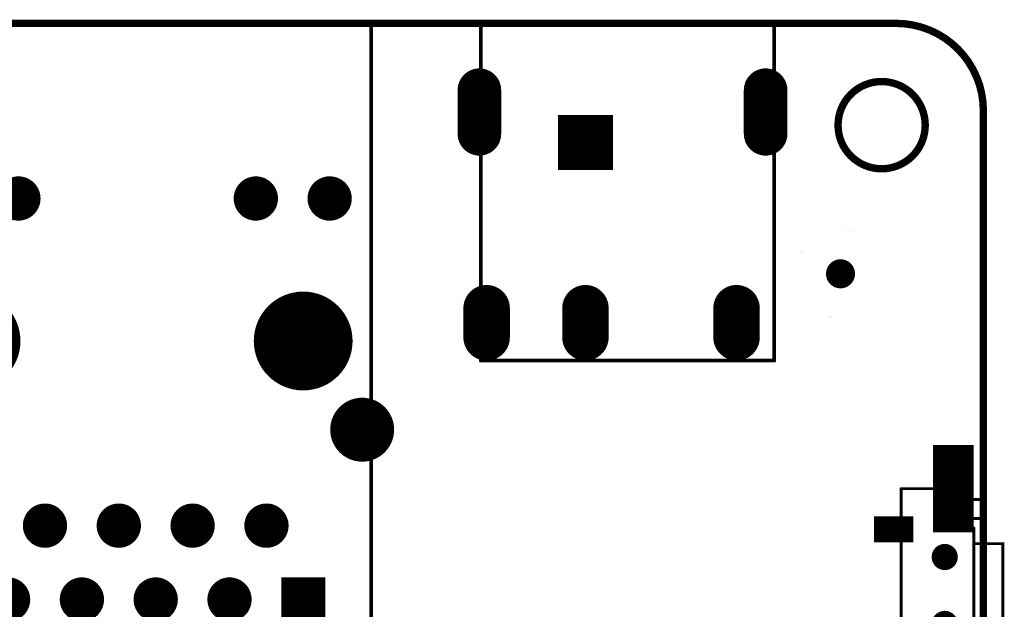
# Model space of a CAD drawing. Extents: x -1 to 179, y 0 to 119.
# Tile 23 of 23: x 145 to 179, y 97 to 118. Entities that reach past the tile are written whole.
import ezdxf

# ---------------------------------------------------------------- set-up
doc = ezdxf.new("R2010")
doc.units = 0
for name, color, linetype in [('BOARD_CUTOUT_00', 254, 'CONTINUOUS'), ('BOARD_OUTLINE_00', 254, 'CONTINUOUS'), ('DRIL_NPLTE_THRU_01', 3, 'CONTINUOUS'), ('DRIL_NPLTE_THRU_02', 23, 'CONTINUOUS'), ('DRIL_NPLTE_THRU_03', 6, 'CONTINUOUS'), ('DRIL_NPLTE_THRU_04', 176, 'CONTINUOUS'), ('DRIL_PLTE_THRU_01', 3, 'CONTINUOUS'), ('DRIL_PLTE_THRU_02', 23, 'CONTINUOUS'), ('DRIL_PLTE_THRU_03', 6, 'CONTINUOUS'), ('DRIL_PLTE_THRU_04', 176, 'CONTINUOUS'), ('DRIL_SYMBOL', 254, 'CONTINUOUS'), ('PADS_BOT', 5, 'CONTINUOUS'), ('PADS_INNER', 96, 'CONTINUOUS'), ('PADS_TOP', 96, 'CONTINUOUS'), ('PART_TOP_2DLINE_00', 2, 'CONTINUOUS'), ('PART_TOP_2DLINE_01', 2, 'CONTINUOUS'), ('TAG_00', 254, 'CONTINUOUS'), ('TAG_01', 254, 'CONTINUOUS')]:
    doc.layers.add(name, color=color, linetype=linetype)

# ---------------------------------------------------------------- blocks, each defined once
blk = doc.blocks.new('SMOOTH_0$254')
at = {"const_width": 0.127}
blk.add_lwpolyline([(-0.0635, 0, 1), (0.0635, 0, 1)], format="xyb", close=True, dxfattribs=at)
blk = doc.blocks.new('BOARD_56')
at = {"layer": 'BOARD_CUTOUT_00', "const_width": 0.254}
blk.add_lwpolyline([(2, -3.5, 1), (5, -3.5, 1)], format="xyb", close=True, dxfattribs=at)
at = {"layer": 'BOARD_OUTLINE_00', "const_width": 0.254}
blk.add_lwpolyline([(4, 0, -0.414213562), (7, -3), (7, -114.448986, -0.414213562), (4.008986, -117.44), (-168.0139, -117.44, -0.414213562), (-171, -114.4539), (-171, -3, -0.414213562), (-168, 0), (-121.8, 0), (-121.8, -2.149), (-117, -2.149), (-117, -0.000234), (-14.327606, -0.000234), (-14.327606, 0)], format="xyb", close=True, dxfattribs=at)
at = {"layer": 'BOARD_OUTLINE_00'}
for p in [(4, 0), (7, -3)]:
    blk.add_blockref('SMOOTH_0$254', p, dxfattribs=at)
blk = doc.blocks.new('PART_BODY_TOP_99')
at = {"layer": 'PART_TOP_2DLINE_01', "const_width": 0.000254}
blk.add_lwpolyline([(1.524, 0, 1), (-1.524, 0, 1)], format="xyb", close=True, dxfattribs=at)
blk = doc.blocks.new('DRIL_HOLE_0')
blk.add_lwpolyline([(0, 0, 1), (0, 0, 1)], format="xyb", close=True)
blk = doc.blocks.new('PAD_5')
blk.add_lwpolyline([(0, 0, 1), (0, 0, 1)], format="xyb", close=True)
blk = doc.blocks.new('PAD_48')
at = {"const_width": 0.5}
blk.add_lwpolyline([(0, -0.25, 1), (0, 0.25, 1)], format="xyb", close=True, dxfattribs=at)
blk = doc.blocks.new('STK_TOP_624')
at = {"layer": 'DRIL_PLTE_THRU_01'}
blk.add_blockref('DRIL_HOLE_0', (0, 0), dxfattribs=at)
at = {"layer": 'DRIL_PLTE_THRU_02'}
blk.add_blockref('DRIL_HOLE_0', (0, 0), dxfattribs=at)
at = {"layer": 'DRIL_PLTE_THRU_03'}
blk.add_blockref('DRIL_HOLE_0', (0, 0), dxfattribs=at)
at = {"layer": 'DRIL_PLTE_THRU_04'}
blk.add_blockref('DRIL_HOLE_0', (0, 0), dxfattribs=at)
at = {"layer": 'PADS_BOT'}
blk.add_blockref('PAD_5', (0, 0), dxfattribs=at)
at = {"layer": 'PADS_INNER'}
blk.add_blockref('PAD_5', (0, 0), dxfattribs=at)
at = {"layer": 'PADS_TOP'}
blk.add_blockref('PAD_48', (0, 0), dxfattribs=at)
blk = doc.blocks.new('SYM_TOP_60')
for name in ['PART_BODY_TOP_99', 'STK_TOP_624']:
    blk.add_blockref(name, (0, 0))
blk = doc.blocks.new('PART_TOP_661')
blk.add_blockref('SYM_TOP_60', (0, 0))
blk = doc.blocks.new('SMOOTH_0$100076')
at = {"const_width": 0.05}
blk.add_lwpolyline([(-0.025, 0, 1), (0.025, 0, 1)], format="xyb", close=True, dxfattribs=at)
blk = doc.blocks.new('PART_BODY_TOP_118')
at = {"layer": 'PART_TOP_2DLINE_00', "const_width": 0.1}
for points in [[(-2.15, 1), (2.15, 1)], [(-3.5, -1.5), (-3.5, 0.3)], [(3.5, -1.5), (3.5, 0.3)], [(3.5, -1.5), (-3.5, -1.5)]]:
    blk.add_lwpolyline(points, dxfattribs=at)
at = {"layer": 'PART_TOP_2DLINE_01', "const_width": 0.1}
for points in [[(-1.61, 1), (-1.61, 2), (1.61, 2), (1.61, 1)], [(-3.13, 1), (-3.13, 1.3), (-2.47, 1.3), (-2.47, 1)], [(2.43, 1), (2.43, 1.3), (3.05, 1.3), (3.05, 1)]]:
    blk.add_lwpolyline(points, dxfattribs=at)
at = {"layer": 'PART_TOP_2DLINE_00'}
for p in [(-2.15, 1), (2.15, 1), (-3.5, 0.3), (3.5, 0.3), (-3.5, -1.5), (-3.5, -1.5), (3.5, -1.5), (3.5, -1.5)]:
    blk.add_blockref('SMOOTH_0$100076', p, dxfattribs=at)
at = {"layer": 'PART_TOP_2DLINE_01'}
for p in [(-1.61, 2), (1.61, 2), (-3.13, 1.3), (-3.13, 1), (-2.47, 1.3), (-2.47, 1), (-1.61, 1), (1.61, 1), (2.43, 1.3), (2.43, 1), (3.05, 1.3), (3.05, 1)]:
    blk.add_blockref('SMOOTH_0$100076', p, dxfattribs=at)
blk = doc.blocks.new('PAD_71')
at = {"const_width": 0.9}
blk.add_lwpolyline([(-0.675, 0), (0.675, 0)], dxfattribs=at)
blk = doc.blocks.new('STK_TOP_84')
at = {"layer": 'DRIL_PLTE_THRU_01'}
blk.add_blockref('DRIL_HOLE_0', (0, 0), dxfattribs=at)
at = {"layer": 'DRIL_PLTE_THRU_02'}
blk.add_blockref('DRIL_HOLE_0', (0, 0), dxfattribs=at)
at = {"layer": 'DRIL_PLTE_THRU_03'}
blk.add_blockref('DRIL_HOLE_0', (0, 0), dxfattribs=at)
at = {"layer": 'DRIL_PLTE_THRU_04'}
blk.add_blockref('DRIL_HOLE_0', (0, 0), dxfattribs=at)
at = {"layer": 'PADS_BOT'}
blk.add_blockref('PAD_5', (0, 0), dxfattribs=at)
at = {"layer": 'PADS_INNER'}
blk.add_blockref('PAD_5', (0, 0), dxfattribs=at)
at = {"layer": 'PADS_TOP', "rotation": 90}
blk.add_blockref('PAD_71', (0, 0), dxfattribs=at)
blk = doc.blocks.new('PAD_72')
at = {"const_width": 1.4}
blk.add_lwpolyline([(-1.5, 0), (1.5, 0)], dxfattribs=at)
blk = doc.blocks.new('STK_TOP_85')
at = {"layer": 'DRIL_PLTE_THRU_01'}
blk.add_blockref('DRIL_HOLE_0', (0, 0), dxfattribs=at)
at = {"layer": 'DRIL_PLTE_THRU_02'}
blk.add_blockref('DRIL_HOLE_0', (0, 0), dxfattribs=at)
at = {"layer": 'DRIL_PLTE_THRU_03'}
blk.add_blockref('DRIL_HOLE_0', (0, 0), dxfattribs=at)
at = {"layer": 'DRIL_PLTE_THRU_04'}
blk.add_blockref('DRIL_HOLE_0', (0, 0), dxfattribs=at)
at = {"layer": 'PADS_BOT'}
blk.add_blockref('PAD_5', (0, 0), dxfattribs=at)
at = {"layer": 'PADS_INNER'}
blk.add_blockref('PAD_5', (0, 0), dxfattribs=at)
at = {"layer": 'PADS_TOP'}
blk.add_blockref('PAD_72', (0, 0), dxfattribs=at)
blk = doc.blocks.new('DRIL_SYMBOL_0$9')
at = {"layer": 'DRIL_SYMBOL', "const_width": 0.0508}
for points in [[(-0.254, 0), (0.254, 0)], [(0, -0.254), (0, 0.254)]]:
    blk.add_lwpolyline(points, dxfattribs=at)
blk = doc.blocks.new('DRIL_HOLE_0$9')
at = {"const_width": 0.45}
blk.add_lwpolyline([(-0.225, 0, 1), (0.225, 0, 1)], format="xyb", close=True, dxfattribs=at)
blk.add_blockref('DRIL_SYMBOL_0$9', (0, 0))
blk = doc.blocks.new('PAD_73')
at = {"const_width": 0.45}
blk.add_lwpolyline([(0, -0.225, 1), (0, 0.225, 1)], format="xyb", close=True, dxfattribs=at)
blk = doc.blocks.new('STK_TOP_83')
at = {"layer": 'DRIL_NPLTE_THRU_01'}
blk.add_blockref('DRIL_HOLE_0$9', (0, 0), dxfattribs=at)
at = {"layer": 'DRIL_NPLTE_THRU_02'}
blk.add_blockref('DRIL_HOLE_0$9', (0, 0), dxfattribs=at)
at = {"layer": 'DRIL_NPLTE_THRU_03'}
blk.add_blockref('DRIL_HOLE_0$9', (0, 0), dxfattribs=at)
at = {"layer": 'DRIL_NPLTE_THRU_04'}
blk.add_blockref('DRIL_HOLE_0$9', (0, 0), dxfattribs=at)
at = {"layer": 'PADS_BOT'}
blk.add_blockref('PAD_73', (0, 0), dxfattribs=at)
at = {"layer": 'PADS_INNER'}
blk.add_blockref('PAD_73', (0, 0), dxfattribs=at)
at = {"layer": 'PADS_TOP'}
blk.add_blockref('PAD_73', (0, 0), dxfattribs=at)
blk = doc.blocks.new('SYM_TOP_66')
for name, p in [('PART_BODY_TOP_118', (0, 0)), ('STK_TOP_85', (-3.5, 0.3)), ('STK_TOP_85', (3.5, 0.3)), ('STK_TOP_83', (-1.15, 0)), ('STK_TOP_83', (1.15, 0)), ('STK_TOP_84', (-2.1, -1.755)), ('STK_TOP_84', (2.1, -1.755))]:
    blk.add_blockref(name, p)
blk = doc.blocks.new('PART_TOP_747')
blk.add_blockref('SYM_TOP_66', (0, 0))
blk = doc.blocks.new('SMOOTH_0$127')
at = {"const_width": 0.0635}
blk.add_lwpolyline([(-0.03175, 0, 1), (0.03175, 0, 1)], format="xyb", close=True, dxfattribs=at)
blk = doc.blocks.new('PART_BODY_TOP_152')
at = {"layer": 'PART_TOP_2DLINE_00', "const_width": 0.127}
for points in [[(6.296436, 15.429658), (6.296436, 13.379658)], [(16.396436, 15.429658), (6.296436, 15.429658)], [(6.296436, 15.429658), (6.296436, 13.379658)], [(6.296436, 15.429658), (6.296436, 13.379658)], [(6.296436, 15.429658), (6.296436, 13.379658)], [(6.296436, 15.429658), (6.296436, 13.379658)], [(9.896436, 15.429658), (6.296436, 15.429658)], [(16.396436, 15.429658), (9.896436, 15.429658)], [(9.896436, 15.429658), (16.046436, 15.429658)], [(16.396436, 3.829658), (16.396436, 15.429658)], [(6.546436, 13.379658), (5.946436, 13.379658)], [(5.946436, 13.379658), (5.946436, 11.379658)], [(6.546436, 12.379658), (6.546436, 13.379658)], [(15.796436, 11.379658), (15.796436, 13.379658)], [(15.796436, 13.379658), (16.396436, 13.379658)], [(16.396436, 13.379658), (16.396436, 11.379658)], [(6.546436, 11.379658), (6.546436, 12.379658)], [(5.946436, 11.379658), (5.946436, 11.979658)], [(10.646436, 12.079658), (9.146436, 12.079658)], [(9.146436, 12.079658), (9.146436, 10.579658)], [(10.646436, 11.329658), (10.646436, 12.079658)], [(5.946436, 11.379658), (6.546436, 11.379658)], [(6.296436, 11.379658), (6.296436, 11.329658)], [(6.296436, 11.379658), (6.296436, 5.879658)], [(6.296436, 11.379658), (6.296436, 5.879658)], [(10.646436, 10.579658), (10.646436, 11.329658)], [(15.796436, 11.379658), (16.346436, 11.379658)], [(16.396436, 11.379658), (16.346436, 11.379658)], [(9.146436, 10.579658), (10.646436, 10.579658)], [(6.296436, 6.129658), (6.296436, 5.879658)], [(6.096436, 5.879658), (6.096436, 4.379658)], [(6.096436, 5.879658), (6.896436, 5.879658)], [(6.896436, 4.379658), (6.896436, 5.879658)], [(9.496436, 5.879658), (9.496436, 4.379658)], [(9.496436, 5.879658), (10.296436, 5.879658)], [(10.296436, 5.129658), (10.296436, 5.879658)], [(14.696436, 4.379658), (14.696436, 5.879658)], [(14.696436, 5.879658), (15.496436, 5.879658)], [(15.496436, 5.879658), (15.496436, 4.379658)], [(10.296436, 4.379658), (10.296436, 5.129658)], [(6.096436, 4.379658), (6.896436, 4.379658)], [(6.296436, 3.829658), (6.296436, 4.379658)], [(9.496436, 4.379658), (10.296436, 4.379658)], [(14.796436, 4.379658), (14.696436, 4.379658)], [(14.796436, 4.379658), (15.496436, 4.379658)], [(6.296436, 3.829658), (16.396436, 3.829658)], [(9.896436, 3.829658), (15.196436, 3.829658)]]:
    blk.add_lwpolyline(points, dxfattribs=at)
at = {"layer": 'TAG_00'}
blk.add_lwpolyline([(0, 0), (0, 0)], dxfattribs=at)
at = {"layer": 'TAG_01'}
blk.add_lwpolyline([(0, 0), (0, 0)], dxfattribs=at)
at = {"layer": 'PART_TOP_2DLINE_00'}
for p in [(6.296436, 15.429658), (6.296436, 15.429658), (6.296436, 15.429658), (6.296436, 15.429658), (6.296436, 15.429658), (6.296436, 15.429658), (6.296436, 15.429658), (9.896436, 15.429658), (9.896436, 15.429658), (9.896436, 15.429658), (16.046436, 15.429658), (16.396436, 15.429658), (16.396436, 15.429658), (16.396436, 15.429658), (5.946436, 13.379658), (5.946436, 13.379658), (6.296436, 13.379658), (6.296436, 13.379658), (6.296436, 13.379658), (6.296436, 13.379658), (6.296436, 13.379658), (6.546436, 13.379658), (6.546436, 13.379658), (15.796436, 13.379658), (15.796436, 13.379658), (16.396436, 13.379658), (16.396436, 13.379658), (6.546436, 12.379658), (6.546436, 12.379658), (5.946436, 11.979658), (9.146436, 12.079658), (9.146436, 12.079658), (10.646436, 12.079658), (10.646436, 12.079658), (5.946436, 11.379658), (5.946436, 11.379658), (5.946436, 11.379658), (6.296436, 11.379658), (6.296436, 11.379658), (6.296436, 11.379658), (6.296436, 11.329658), (6.546436, 11.379658), (6.546436, 11.379658), (10.646436, 11.329658), (10.646436, 11.329658), (15.796436, 11.379658), (15.796436, 11.379658), (16.346436, 11.379658), (16.346436, 11.379658), (16.396436, 11.379658), (16.396436, 11.379658), (9.146436, 10.579658), (9.146436, 10.579658), (10.646436, 10.579658), (10.646436, 10.579658), (6.296436, 6.129658), (6.096436, 5.879658), (6.096436, 5.879658), (6.296436, 5.879658), (6.296436, 5.879658), (6.296436, 5.879658), (6.896436, 5.879658), (6.896436, 5.879658), (9.496436, 5.879658), (9.496436, 5.879658), (10.296436, 5.879658), (10.296436, 5.879658), (14.696436, 5.879658), (14.696436, 5.879658), (15.496436, 5.879658), (15.496436, 5.879658), (10.296436, 5.129658), (10.296436, 5.129658), (6.096436, 4.379658), (6.096436, 4.379658), (6.296436, 4.379658), (6.896436, 4.379658), (6.896436, 4.379658), (9.496436, 4.379658), (9.496436, 4.379658), (10.296436, 4.379658), (10.296436, 4.379658), (14.696436, 4.379658), (14.696436, 4.379658), (14.796436, 4.379658), (14.796436, 4.379658), (15.496436, 4.379658), (15.496436, 4.379658), (6.296436, 3.829658), (6.296436, 3.829658), (9.896436, 3.829658), (15.196436, 3.829658), (16.396436, 3.829658), (16.396436, 3.829658)]:
    blk.add_blockref('SMOOTH_0$127', p, dxfattribs=at)
blk = doc.blocks.new('DRIL_SLOT_0002700078000000900')
at = {"const_width": 0.35}
blk.add_lwpolyline([(0.175, -0.65), (0.175, 0.65, 1), (-0.175, 0.65), (-0.175, -0.65, 1)], format="xyb", close=True, dxfattribs=at)
blk = doc.blocks.new('PAD_74')
at = {"const_width": 0.75}
blk.add_lwpolyline([(-0.75, -0.375), (0.75, -0.375, 1), (0.75, 0.375), (-0.75, 0.375, 1)], format="xyb", close=True, dxfattribs=at)
blk = doc.blocks.new('STK_TOP_996')
at = {"layer": 'DRIL_PLTE_THRU_01'}
blk.add_blockref('DRIL_SLOT_0002700078000000900', (0, 0), dxfattribs=at)
at = {"layer": 'DRIL_PLTE_THRU_02'}
blk.add_blockref('DRIL_SLOT_0002700078000000900', (0, 0), dxfattribs=at)
at = {"layer": 'DRIL_PLTE_THRU_03'}
blk.add_blockref('DRIL_SLOT_0002700078000000900', (0, 0), dxfattribs=at)
at = {"layer": 'DRIL_PLTE_THRU_04'}
blk.add_blockref('DRIL_SLOT_0002700078000000900', (0, 0), dxfattribs=at)
at = {"layer": 'PADS_BOT', "rotation": 90}
blk.add_blockref('PAD_74', (0, 0), dxfattribs=at)
at = {"layer": 'PADS_INNER', "rotation": 90}
blk.add_blockref('PAD_74', (0, 0), dxfattribs=at)
at = {"layer": 'PADS_TOP', "rotation": 90}
blk.add_blockref('PAD_74', (0, 0), dxfattribs=at)
blk = doc.blocks.new('DRIL_SLOT_0003500062000000900')
at = {"const_width": 0.45}
blk.add_lwpolyline([(0.225, -0.35), (0.225, 0.35, 1), (-0.225, 0.35), (-0.225, -0.35, 1)], format="xyb", close=True, dxfattribs=at)
blk = doc.blocks.new('PAD_75')
at = {"const_width": 0.8}
blk.add_lwpolyline([(-0.5, -0.4), (0.5, -0.4, 1), (0.5, 0.4), (-0.5, 0.4, 1)], format="xyb", close=True, dxfattribs=at)
blk = doc.blocks.new('STK_TOP_1033')
at = {"layer": 'DRIL_PLTE_THRU_01'}
blk.add_blockref('DRIL_SLOT_0003500062000000900', (0, 0), dxfattribs=at)
at = {"layer": 'DRIL_PLTE_THRU_02'}
blk.add_blockref('DRIL_SLOT_0003500062000000900', (0, 0), dxfattribs=at)
at = {"layer": 'DRIL_PLTE_THRU_03'}
blk.add_blockref('DRIL_SLOT_0003500062000000900', (0, 0), dxfattribs=at)
at = {"layer": 'DRIL_PLTE_THRU_04'}
blk.add_blockref('DRIL_SLOT_0003500062000000900', (0, 0), dxfattribs=at)
at = {"layer": 'PADS_BOT', "rotation": 90}
blk.add_blockref('PAD_75', (0, 0), dxfattribs=at)
at = {"layer": 'PADS_INNER', "rotation": 90}
blk.add_blockref('PAD_75', (0, 0), dxfattribs=at)
at = {"layer": 'PADS_TOP', "rotation": 90}
blk.add_blockref('PAD_75', (0, 0), dxfattribs=at)
blk = doc.blocks.new('DRIL_SLOT_0007400074000000000')
at = {"const_width": 0.95}
blk.add_lwpolyline([(0, -0.475), (0, -0.475, 1), (0, 0.475), (0, 0.475, 1)], format="xyb", close=True, dxfattribs=at)
blk = doc.blocks.new('PAD_76')
at = {"const_width": 1.9}
blk.add_lwpolyline([(-0.95, 0), (0.95, 0)], dxfattribs=at)
blk = doc.blocks.new('STK_TOP_997')
at = {"layer": 'DRIL_PLTE_THRU_01'}
blk.add_blockref('DRIL_SLOT_0007400074000000000', (0, 0), dxfattribs=at)
at = {"layer": 'DRIL_PLTE_THRU_02'}
blk.add_blockref('DRIL_SLOT_0007400074000000000', (0, 0), dxfattribs=at)
at = {"layer": 'DRIL_PLTE_THRU_03'}
blk.add_blockref('DRIL_SLOT_0007400074000000000', (0, 0), dxfattribs=at)
at = {"layer": 'DRIL_PLTE_THRU_04'}
blk.add_blockref('DRIL_SLOT_0007400074000000000', (0, 0), dxfattribs=at)
at = {"layer": 'PADS_BOT'}
blk.add_blockref('PAD_76', (0, 0), dxfattribs=at)
at = {"layer": 'PADS_INNER'}
blk.add_blockref('PAD_76', (0, 0), dxfattribs=at)
at = {"layer": 'PADS_TOP'}
blk.add_blockref('PAD_76', (0, 0), dxfattribs=at)
blk = doc.blocks.new('SYM_TOP_72')
for name, p in [('PART_BODY_TOP_152', (0, 0)), ('STK_TOP_996', (6.24867, 12.37867)), ('STK_TOP_996', (16.09867, 12.37867)), ('STK_TOP_997', (9.899, 11.33067)), ('STK_TOP_1033', (6.498, 5.13)), ('STK_TOP_1033', (9.898, 5.13)), ('STK_TOP_1033', (15.098, 5.13))]:
    blk.add_blockref(name, p)
blk = doc.blocks.new('PART_TOP_756')
blk.add_blockref('SYM_TOP_72', (0, 0))
blk = doc.blocks.new('PART_BODY_TOP_158')
at = {"layer": 'PART_TOP_2DLINE_01', "const_width": 0.127}
blk.add_lwpolyline([(-8.05, 10.92), (8.05, 10.92), (8.05, -10.92), (-8.05, -10.92)], close=True, dxfattribs=at)
at = {"layer": 'PART_TOP_2DLINE_01'}
for p in [(-8.05, 10.92), (8.05, 10.92), (-8.05, -10.92), (8.05, -10.92)]:
    blk.add_blockref('SMOOTH_0$127', p, dxfattribs=at)
blk = doc.blocks.new('DRIL_SYMBOL_0$9000006667')
at = {"layer": 'DRIL_SYMBOL', "const_width": 0.0508}
for points in [[(-0.254, 0), (0.254, 0)], [(0, -0.254), (0, 0.254)]]:
    blk.add_lwpolyline(points, dxfattribs=at)
blk = doc.blocks.new('DRIL_HOLE_0$9000006667')
at = {"const_width": 0.45}
blk.add_lwpolyline([(-0.225, 0, 1), (0.225, 0, 1)], format="xyb", close=True, dxfattribs=at)
blk.add_blockref('DRIL_SYMBOL_0$9000006667', (0, 0))
blk = doc.blocks.new('PAD_10')
at = {"const_width": 1.524}
blk.add_lwpolyline([(-0.762, 0), (0.762, 0)], dxfattribs=at)
blk = doc.blocks.new('STK_TOP_1065')
at = {"layer": 'DRIL_PLTE_THRU_01'}
blk.add_blockref('DRIL_HOLE_0$9000006667', (0, 0), dxfattribs=at)
at = {"layer": 'DRIL_PLTE_THRU_02'}
blk.add_blockref('DRIL_HOLE_0$9000006667', (0, 0), dxfattribs=at)
at = {"layer": 'DRIL_PLTE_THRU_03'}
blk.add_blockref('DRIL_HOLE_0$9000006667', (0, 0), dxfattribs=at)
at = {"layer": 'DRIL_PLTE_THRU_04'}
blk.add_blockref('DRIL_HOLE_0$9000006667', (0, 0), dxfattribs=at)
at = {"layer": 'PADS_BOT'}
blk.add_blockref('PAD_10', (0, 0), dxfattribs=at)
at = {"layer": 'PADS_INNER'}
blk.add_blockref('PAD_10', (0, 0), dxfattribs=at)
at = {"layer": 'PADS_TOP'}
blk.add_blockref('PAD_10', (0, 0), dxfattribs=at)
blk = doc.blocks.new('PAD_4')
at = {"const_width": 0.762}
blk.add_lwpolyline([(0, -0.381, 1), (0, 0.381, 1)], format="xyb", close=True, dxfattribs=at)
blk = doc.blocks.new('STK_TOP_1064')
at = {"layer": 'DRIL_PLTE_THRU_01'}
blk.add_blockref('DRIL_HOLE_0$9000006667', (0, 0), dxfattribs=at)
at = {"layer": 'DRIL_PLTE_THRU_02'}
blk.add_blockref('DRIL_HOLE_0$9000006667', (0, 0), dxfattribs=at)
at = {"layer": 'DRIL_PLTE_THRU_03'}
blk.add_blockref('DRIL_HOLE_0$9000006667', (0, 0), dxfattribs=at)
at = {"layer": 'DRIL_PLTE_THRU_04'}
blk.add_blockref('DRIL_HOLE_0$9000006667', (0, 0), dxfattribs=at)
at = {"layer": 'PADS_BOT'}
blk.add_blockref('PAD_4', (0, 0), dxfattribs=at)
at = {"layer": 'PADS_INNER'}
blk.add_blockref('PAD_4', (0, 0), dxfattribs=at)
at = {"layer": 'PADS_TOP'}
blk.add_blockref('PAD_4', (0, 0), dxfattribs=at)
blk = doc.blocks.new('DRIL_SYMBOL_1$699996')
at = {"layer": 'DRIL_SYMBOL', "const_width": 0.0508}
for points in [[(-0.254, 0), (0.254, 0)], [(0, -0.254), (0, 0.254)]]:
    blk.add_lwpolyline(points, dxfattribs=at)
blk = doc.blocks.new('DRIL_HOLE_1$699996')
at = {"const_width": 0.85}
blk.add_lwpolyline([(-0.425, 0, 1), (0.425, 0, 1)], format="xyb", close=True, dxfattribs=at)
blk.add_blockref('DRIL_SYMBOL_1$699996', (0, 0))
blk = doc.blocks.new('PAD_32')
at = {"const_width": 1.1}
blk.add_lwpolyline([(0, -0.55, 1), (0, 0.55, 1)], format="xyb", close=True, dxfattribs=at)
blk = doc.blocks.new('STK_TOP_1066')
at = {"layer": 'DRIL_PLTE_THRU_01'}
blk.add_blockref('DRIL_HOLE_1$699996', (0, 0), dxfattribs=at)
at = {"layer": 'DRIL_PLTE_THRU_02'}
blk.add_blockref('DRIL_HOLE_1$699996', (0, 0), dxfattribs=at)
at = {"layer": 'DRIL_PLTE_THRU_03'}
blk.add_blockref('DRIL_HOLE_1$699996', (0, 0), dxfattribs=at)
at = {"layer": 'DRIL_PLTE_THRU_04'}
blk.add_blockref('DRIL_HOLE_1$699996', (0, 0), dxfattribs=at)
at = {"layer": 'PADS_BOT'}
blk.add_blockref('PAD_32', (0, 0), dxfattribs=at)
at = {"layer": 'PADS_INNER'}
blk.add_blockref('PAD_32', (0, 0), dxfattribs=at)
at = {"layer": 'PADS_TOP'}
blk.add_blockref('PAD_32', (0, 0), dxfattribs=at)
blk = doc.blocks.new('DRIL_SYMBOL_3$3999926667')
at = {"layer": 'DRIL_SYMBOL', "const_width": 0.0508}
for points in [[(-0.254, 0), (0.254, 0)], [(0, -0.254), (0, 0.254)]]:
    blk.add_lwpolyline(points, dxfattribs=at)
blk = doc.blocks.new('DRIL_HOLE_3$3999926667')
at = {"const_width": 1.699996}
blk.add_lwpolyline([(-0.849998, 0, 1), (0.849998, 0, 1)], format="xyb", close=True, dxfattribs=at)
blk.add_blockref('DRIL_SYMBOL_3$3999926667', (0, 0))
blk = doc.blocks.new('PAD_80')
at = {"const_width": 1.649997}
blk.add_lwpolyline([(0, -0.824998, 1), (0, 0.824998, 1)], format="xyb", close=True, dxfattribs=at)
blk = doc.blocks.new('STK_TOP_1067')
at = {"layer": 'DRIL_PLTE_THRU_01'}
blk.add_blockref('DRIL_HOLE_3$3999926667', (0, 0), dxfattribs=at)
at = {"layer": 'DRIL_PLTE_THRU_02'}
blk.add_blockref('DRIL_HOLE_3$3999926667', (0, 0), dxfattribs=at)
at = {"layer": 'DRIL_PLTE_THRU_03'}
blk.add_blockref('DRIL_HOLE_3$3999926667', (0, 0), dxfattribs=at)
at = {"layer": 'DRIL_PLTE_THRU_04'}
blk.add_blockref('DRIL_HOLE_3$3999926667', (0, 0), dxfattribs=at)
at = {"layer": 'PADS_BOT'}
blk.add_blockref('PAD_80', (0, 0), dxfattribs=at)
at = {"layer": 'PADS_INNER'}
blk.add_blockref('PAD_80', (0, 0), dxfattribs=at)
at = {"layer": 'PADS_TOP'}
blk.add_blockref('PAD_80', (0, 0), dxfattribs=at)
blk = doc.blocks.new('SYM_TOP_74')
for name, p in [('PART_BODY_TOP_158', (0, 0)), ('STK_TOP_1064', (-6.625, 4.9)), ('STK_TOP_1064', (-4.085, 4.9)), ('STK_TOP_1064', (4.085, 4.9)), ('STK_TOP_1064', (6.625, 4.9)), ('STK_TOP_1067', (-5.715, 0)), ('STK_TOP_1067', (5.715, 0)), ('STK_TOP_1066', (-7.745, -3.05)), ('STK_TOP_1066', (7.745, -3.05)), ('STK_TOP_1064', (-5.71, -6.35)), ('STK_TOP_1064', (-3.17, -6.35)), ('STK_TOP_1064', (-0.63, -6.35)), ('STK_TOP_1064', (1.91, -6.35)), ('STK_TOP_1064', (4.45, -6.35)), ('STK_TOP_1064', (-4.44, -8.89)), ('STK_TOP_1064', (-1.9, -8.89)), ('STK_TOP_1064', (0.64, -8.89)), ('STK_TOP_1064', (3.18, -8.89)), ('STK_TOP_1065', (5.72, -8.89))]:
    blk.add_blockref(name, p)
blk = doc.blocks.new('PART_TOP_785')
blk.add_blockref('SYM_TOP_74', (0, 0))

msp = doc.modelspace()

# ---------------------------------------------------------------- block references
for name, p in [('BOARD_56', (171.013, 117.5)), ('PART_TOP_785', (148.893, 106.578)), ('PART_TOP_756', (154.422, 102.074))]:
    msp.add_blockref(name, p)
for name, p, rotation in [('PART_TOP_661', (173.098, 108.889), 180), ('PART_TOP_747', (176.684, 98), 270)]:
    msp.add_blockref(name, p, dxfattribs=dict(rotation=rotation))

doc.saveas('drawing.dxf')
